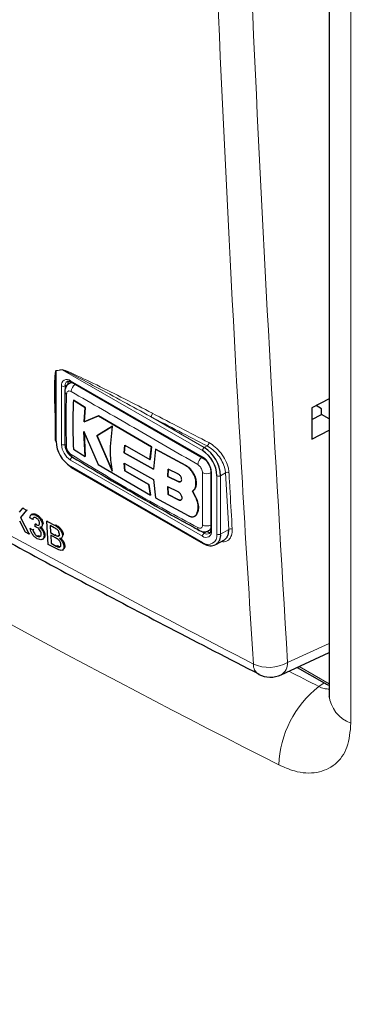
# Paper-space layout 'Blatt4' of a CAD drawing. Header units: millimetres. Extents: x 5 to 418, y 2 to 292.
# Tile 16 of 102: x 125.07 to 129.64, y 151.39 to 164.23. Entities that reach past the tile are written whole.
import ezdxf

# ---------------------------------------------------------------- set-up
doc = ezdxf.new("R2010")
doc.units = ezdxf.units.MM

psp = doc.layouts.new('Blatt4')

# ---------------------------------------------------------------- linework, layer by layer
at = {"color": 7, "linetype": 'Continuous', "lineweight": 25}
for p, q in [((129.1, 183.018), (129.1, 155.418)), ((125.74, 159.503), (125.715, 159.489)), ((125.736, 159.507), (127.457, 158.514)), ((125.531, 159.26), (125.531, 158.746)), ((125.766, 159.268), (125.767, 159.269)), ((125.919, 159.172), (125.766, 159.268)), ((125.767, 159.269), (125.92, 159.173)), ((125.908, 158.987), (125.919, 159.172)), ((125.92, 159.173), (125.909, 158.988)), ((125.919, 159.172), (125.92, 159.173)), ((129.1, 159.286), (128.875, 159.169)), ((128.875, 159.169), (128.875, 158.76)), ((129.003, 159.158), (128.933, 159.2)), ((126.094, 159.064), (125.908, 158.987)), ((125.909, 158.988), (126.095, 159.064)), ((126.784, 158.659), (126.094, 159.064)), ((126.094, 159.064), (126.095, 159.064)), ((126.095, 159.064), (126.786, 158.66)), ((128.875, 159.015), (129.003, 159.081)), ((129.003, 159.081), (129.003, 159.158)), ((129.1, 159.025), (129.003, 159.081)), ((125.908, 158.987), (125.909, 158.988)), ((126.276, 158.929), (126.073, 158.806)), ((126.075, 158.807), (126.278, 158.93)), ((125.905, 158.86), (126.088, 158.43)), ((125.919, 158.535), (125.905, 158.86)), ((125.906, 158.86), (125.92, 158.535)), ((126.073, 158.806), (126.075, 158.807)), ((126.073, 158.806), (126.274, 158.342)), ((126.276, 158.342), (126.075, 158.807)), ((128.875, 158.76), (129.1, 158.878)), ((125.655, 158.696), (125.655, 158.697)), ((126.428, 158.581), (126.436, 158.682)), ((126.437, 158.683), (126.429, 158.581)), ((126.436, 158.682), (126.765, 158.497)), ((126.765, 158.497), (126.784, 158.659)), ((126.786, 158.66), (126.766, 158.497)), ((126.784, 158.659), (126.786, 158.66)), ((125.766, 158.631), (125.919, 158.535)), ((125.919, 158.535), (125.92, 158.535)), ((126.81, 158.368), (126.428, 158.581)), ((126.428, 158.581), (126.429, 158.581)), ((126.429, 158.581), (126.811, 158.369)), ((126.836, 158.631), (126.81, 158.368)), ((127.232, 158.416), (126.836, 158.631)), ((126.836, 158.631), (126.837, 158.631)), ((126.837, 158.631), (127.233, 158.417)), ((125.736, 158.391), (127.457, 157.398)), ((126.088, 158.43), (126.771, 158.029)), ((126.427, 158.449), (126.81, 158.236)), ((126.436, 158.347), (126.427, 158.449)), ((126.428, 158.449), (126.437, 158.347)), ((126.765, 158.497), (126.766, 158.497)), ((126.751, 158.169), (126.436, 158.347)), ((126.436, 158.347), (126.437, 158.347)), ((126.437, 158.347), (126.752, 158.169)), ((127.003, 158.37), (126.998, 158.274)), ((126.998, 158.274), (126.999, 158.275)), ((126.998, 158.274), (127.133, 158.207)), ((126.999, 158.275), (127.004, 158.371)), ((127.134, 158.207), (126.999, 158.275)), ((127.137, 158.302), (127.003, 158.37)), ((127.558, 158.338), (127.558, 157.576)), ((126.771, 158.029), (126.751, 158.169)), ((126.751, 158.169), (126.752, 158.169)), ((126.752, 158.169), (126.772, 158.03)), ((126.81, 158.236), (126.835, 157.993)), ((126.997, 158.14), (127.003, 158.037)), ((127.133, 158.073), (126.997, 158.14)), ((127.004, 158.037), (126.998, 158.141)), ((127.365, 158.188), (127.366, 158.188)), ((126.771, 158.029), (126.772, 158.03)), ((127.003, 158.037), (127.137, 157.968)), ((127.003, 158.037), (127.004, 158.037)), ((127.138, 157.969), (127.004, 158.037)), ((127.363, 158.001), (127.318, 158.081)), ((127.319, 158.082), (127.32, 158.082)), ((127.32, 158.082), (127.364, 158.001)), ((126.835, 157.993), (127.261, 157.764)), ((127.363, 158.001), (127.364, 158.001)), ((125.065, 157.808), (125.109, 157.858)), ((125.157, 157.832), (125.076, 157.74)), ((125.076, 157.74), (125.087, 157.748)), ((125.109, 157.858), (125.12, 157.866)), ((125.109, 157.858), (125.157, 157.832)), ((125.157, 157.832), (125.168, 157.84)), ((125.229, 157.781), (125.217, 157.772)), ((125.277, 157.767), (125.288, 157.775)), ((127.35, 157.756), (127.351, 157.757)), ((127.376, 157.787), (127.378, 157.788)), ((125.141, 157.548), (125.067, 157.691)), ((125.076, 157.74), (125.189, 157.523)), ((125.236, 157.711), (125.2, 157.734)), ((125.236, 157.711), (125.247, 157.719)), ((125.269, 157.618), (125.27, 157.651)), ((125.27, 157.651), (125.281, 157.659)), ((125.276, 157.648), (125.286, 157.656)), ((125.348, 157.613), (125.36, 157.621)), ((125.361, 157.648), (125.372, 157.655)), ((125.422, 157.69), (125.433, 157.697)), ((125.439, 157.388), (125.422, 157.69)), ((125.422, 157.69), (125.527, 157.633)), ((125.517, 157.605), (125.463, 157.634)), ((125.463, 157.634), (125.469, 157.541)), ((125.189, 157.523), (125.141, 157.548)), ((125.189, 157.523), (125.2, 157.53)), ((125.204, 157.593), (125.215, 157.601)), ((125.204, 157.593), (125.24, 157.578)), ((125.24, 157.578), (125.251, 157.585)), ((125.296, 157.495), (125.307, 157.503)), ((125.384, 157.506), (125.394, 157.514)), ((125.469, 157.541), (125.48, 157.549)), ((125.469, 157.541), (125.526, 157.51)), ((125.532, 157.473), (125.471, 157.506)), ((125.471, 157.506), (125.477, 157.402)), ((125.56, 157.495), (125.571, 157.503)), ((125.624, 157.505), (125.635, 157.513)), ((127.531, 157.567), (127.557, 157.582)), ((125.364, 157.454), (125.376, 157.463)), ((125.544, 157.332), (125.439, 157.388)), ((125.477, 157.402), (125.488, 157.409)), ((125.477, 157.402), (125.543, 157.366)), ((125.567, 157.355), (125.578, 157.362)), ((125.609, 157.468), (125.621, 157.477)), ((125.643, 157.362), (125.654, 157.37)), ((127.623, 157.384), (127.735, 157.449)), ((125.624, 157.314), (125.637, 157.323)), ((128.474, 155.686), (129.1, 155.975)), ((128.684, 155.783), (129.034, 155.58))]:
    psp.add_line(p, q, dxfattribs=at)
at = {"color": 7, "linetype": 'Continuous', "lineweight": 18}
for p, q in [((129.385, 182.656), (129.385, 155.056)), ((125.622, 159.666), (125.541, 159.653)), ((125.541, 159.653), (125.541, 158.733)), ((127.45, 158.611), (125.622, 159.666)), ((125.611, 158.692), (125.611, 159.454)), ((125.694, 159.475), (125.658, 159.454)), ((125.658, 159.454), (125.658, 158.692)), ((125.729, 159.522), (127.45, 158.529)), ((126.773, 159.055), (127.473, 158.651)), ((127.473, 158.651), (127.51, 158.672)), ((127.45, 157.495), (125.729, 158.488)), ((125.729, 158.406), (127.45, 157.413)), ((127.232, 158.416), (127.233, 158.417)), ((127.568, 158.325), (127.568, 157.563)), ((127.638, 157.522), (127.638, 158.284)), ((127.75, 158.321), (127.686, 158.284)), ((127.686, 158.284), (127.686, 157.522)), ((127.791, 157.583), (127.75, 158.321)), ((127.133, 158.207), (127.134, 158.207)), ((127.137, 157.968), (127.138, 157.969)), ((125.527, 157.633), (125.538, 157.641)), ((125.526, 157.51), (125.538, 157.518)), ((127.433, 157.559), (127.473, 157.535)), ((127.509, 157.556), (127.473, 157.535)), ((127.686, 157.522), (127.791, 157.583)), ((125.543, 157.366), (125.554, 157.374)), ((128.558, 155.845), (129.1, 156.096)), ((128.709, 155.794), (129.1, 155.568)), ((128.967, 155.533), (129.034, 155.58))]:
    psp.add_line(p, q, dxfattribs=at)
for centre, radius, start, end in [((125.504, 159.637), 0.0394, 22.6547, 26.0853), ((125.585, 159.65), 0.0395, 22.968, 26.4077), ((125.683, 159.466), 0.0728, 50.7967, 189.214), ((125.635, 159.5), 0.0512, 242.6097, 297.3903), ((125.726, 159.461), 0.0677, 127.2774, 185.4814), ((125.745, 159.52), 0.016, 172.7442, 235.9436), ((125.866, 159.372), 0.128, 125.9042, 175.5829), ((125.695, 159.383), 0.0402, 185.4723, 243.6173), ((126.743, 159.099), 0.0531, 305.3773, 359.8199), ((204.289, 307.23), 167.226, 242.38409, 242.66853), ((204.296, 307.243), 167.192, 242.38409, 242.66853), ((125.867, 158.704), 0.256, 182.6055, 237.3945), ((125.635, 158.738), 0.0512, 242.6097, 297.3903), ((125.696, 158.7), 0.0411, 186.4289, 242.9363), ((125.863, 158.701), 0.205, 182.6055, 237.3945), ((127.501, 158.608), 0.0512, 122.6055, 177.3945), ((127.479, 158.716), 0.0534, 305.7475, 359.8464), ((125.78, 158.486), 0.0512, 122.6055, 177.3945), ((125.778, 158.557), 0.0407, 176.9633, 235.557), ((127.523, 158.418), 0.133, 128.0591, 175.9083), ((127.312, 158.313), 0.256, 2.6055, 57.3945), ((127.466, 158.527), 0.016, 172.7016, 236.3692), ((127.508, 158.443), 0.133, 244.053, 291.9305), ((127.575, 158.34), 0.0168, 185.8575, 245.6111), ((127.662, 158.329), 0.0512, 242.6097, 297.3903), ((127.775, 158.279), 0.0491, 65.2349, 120.7657), ((127.505, 157.756), 0.128, 244.3933, 294.1897), ((127.43, 157.603), 0.0402, 176.4643, 234.483), ((127.496, 157.551), 0.0728, 230.7967, 9.214), ((127.501, 157.492), 0.0512, 122.6055, 177.3945), ((127.523, 157.503), 0.116, 230.7967, 9.214), ((127.512, 157.586), 0.0635, 232.5875, 297.5638), ((127.575, 157.578), 0.0168, 185.6948, 245.6253), ((127.662, 157.567), 0.0512, 242.6097, 297.3903), ((127.816, 157.541), 0.0491, 65.253, 120.867), ((127.466, 157.411), 0.016, 172.7442, 235.9436), ((128.261, 155.817), 0.148, 176.4011, 238.8326), ((128.317, 156.276), 0.493, 245.6558, 299.1837), ((128.391, 155.831), 0.167, 299.9621, 4.9775), ((129.805, 154.46), 1.361, 128.0022, 177.8518), ((129.524, 155.458), 0.425, 185.386, 251.0038)]:
    psp.add_arc(centre, radius, start, end, dxfattribs=at)
at = {"color": 7, "linetype": 'Continuous', "lineweight": 25}
for centre, radius, start, end in [((125.776, 159.478), 0.0825, 150.6194, 182.409), ((125.548, 158.748), 0.0168, 185.6948, 245.6253), ((125.95, 158.751), 0.41, 182.6055, 237.3945), ((127.225, 158.263), 0.461, 2.6055, 57.3945), ((127.229, 158.265), 0.41, 2.6055, 57.3945), ((125.745, 158.404), 0.016, 172.7442, 235.9436), ((127.556, 157.501), 0.131, 230.7967, 9.214), ((127.553, 157.625), 0.0824, 237.5906, 269.4202), ((127.464, 157.413), 0.0168, 245.6929, 305.6176), ((128.335, 155.988), 0.333, 242.6929, 294.8105)]:
    psp.add_arc(centre, radius, start, end, dxfattribs=at)
at = {"color": 7, "linetype": 'Continuous', "lineweight": 18}
for centre, major_axis, ratio, start_param, end_param in [((239.047, 233.571), (166.597, 7.942), 0.606525, 3.838324, 3.957849), ((239.016, 234.233), (165.763, 7.944), 0.606667, 3.95453, 3.957688), ((239.047, 222.846), (166.595, 8.047), 0.60688, 3.82384, 3.966971)]:
    psp.add_ellipse(centre, major_axis=major_axis, ratio=ratio, start_param=start_param, end_param=end_param, dxfattribs=at)
at = {"color": 7, "linetype": 'Continuous', "lineweight": 25}
psp.add_ellipse((129.034, 155.921), major_axis=(-0.209, 0.362), ratio=0.575802, start_param=2.357645, end_param=2.582303, dxfattribs=at)
at = {"color": 7, "linetype": 'Continuous', "lineweight": 18}
for points, knots in [([(128.114, 155.826), (128.103, 156.002), (128.047, 156.878), (127.827, 160.567), (127.57, 165.865), (127.436, 170.506), (127.384, 172.287)], [0, 0, 0, 0, 0.032288, 0.161438, 0.678067, 1, 1, 1, 1]), ([(127.829, 172.295), (127.912, 169.532), (128.078, 164.005), (128.398, 158.566), (128.558, 155.845)], [0, 0, 0, 0, 0.4999, 1, 1, 1, 1]), ([(114.483, 163.695), (114.631, 163.6), (115.37, 163.124), (116.717, 162.274), (118.545, 161.156), (120.405, 160.053), (122.296, 158.966), (124.212, 157.899), (126.148, 156.85), (127.458, 156.168), (128.114, 155.826)], [0, 0, 0, 0, 0.034565, 0.172831, 0.311096, 0.449399, 0.587812, 0.726262, 0.863113, 1, 1, 1, 1]), ([(125.531, 159.004), (125.526, 159.11), (125.52, 159.263), (125.52, 159.442), (125.522, 159.533), (125.525, 159.587), (125.528, 159.618), (125.532, 159.638), (125.534, 159.65), (125.538, 159.654), (125.539, 159.655), (125.54, 159.655)], [0, 0, 0, 0, 0.470485, 0.682967, 0.812238, 0.890335, 0.937214, 0.965179, 0.993268, 0.998399, 1, 1, 1, 1]), ([(125.541, 159.653), (125.54, 159.652), (125.54, 159.652), (125.539, 159.648), (125.538, 159.642), (125.536, 159.63), (125.535, 159.616), (125.535, 159.605), (125.534, 159.6)], [0, 0, 0, 0, 0.0139573, 0.06563, 0.2252679, 0.3862743, 0.7150912, 1, 1, 1, 1]), ([(125.54, 159.655), (125.553, 159.657), (125.58, 159.661), (125.607, 159.666), (125.621, 159.668)], [0, 0, 0, 0, 0.488773, 1, 1, 1, 1]), ([(125.621, 159.668), (125.629, 159.666), (125.664, 159.659), (125.815, 159.588), (126.196, 159.411), (126.553, 159.225), (126.796, 159.099)], [0, 0, 0, 0, 0.021746, 0.094659, 0.385877, 1, 1, 1, 1]), ([(126.773, 159.055), (126.537, 159.185), (126.187, 159.377), (125.813, 159.572), (125.665, 159.649), (125.63, 159.663), (125.622, 159.666)], [0, 0, 0, 0, 0.614896, 0.90624, 0.97887, 1, 1, 1, 1]), ([(125.715, 159.489), (125.716, 159.489), (125.719, 159.491), (125.725, 159.493), (125.735, 159.496), (125.745, 159.497), (125.753, 159.496), (125.756, 159.495)], [0, 0, 0, 0, 0.05755, 0.261644, 0.497476, 0.786001, 1, 1, 1, 1]), ([(125.678, 159.347), (125.675, 159.258), (125.669, 159.03), (125.674, 158.803), (125.678, 158.663)], [0, 0, 0, 0, 0.389871, 1, 1, 1, 1]), ([(125.738, 159.381), (125.731, 159.384), (125.718, 159.39), (125.7, 159.389), (125.687, 159.379), (125.679, 159.364), (125.678, 159.352), (125.678, 159.347)], [0, 0, 0, 0, 0.2133959, 0.4285917, 0.6443188, 0.859268, 1, 1, 1, 1]), ([(127.39, 158.428), (127.111, 158.59), (126.552, 158.914), (126.009, 159.226), (125.738, 159.381)], [0, 0, 0, 0, 0.499895, 1, 1, 1, 1]), ([(126.5, 159.066), (126.538, 159.043), (126.613, 158.998), (126.691, 158.955), (126.73, 158.933)], [0, 0, 0, 0, 0.500059, 1, 1, 1, 1]), ([(125.678, 158.663), (125.678, 158.655), (125.68, 158.639), (125.691, 158.613), (125.706, 158.588), (125.723, 158.57), (125.733, 158.563), (125.738, 158.56)], [0, 0, 0, 0, 0.213847, 0.429203, 0.644917, 0.859644, 1, 1, 1, 1]), ([(127.75, 158.321), (127.748, 158.339), (127.742, 158.384), (127.711, 158.464), (127.657, 158.55), (127.587, 158.626), (127.535, 158.657), (127.51, 158.672)], [0, 0, 0, 0, 0.139387, 0.354958, 0.570297, 0.785163, 1, 1, 1, 1]), ([(127.532, 158.716), (127.56, 158.698), (127.617, 158.663), (127.694, 158.579), (127.754, 158.483), (127.788, 158.394), (127.793, 158.343), (127.795, 158.323)], [0, 0, 0, 0, 0.214859, 0.429705, 0.645015, 0.860585, 1, 1, 1, 1]), ([(125.738, 158.56), (126.009, 158.393), (126.552, 158.06), (127.111, 157.757), (127.39, 157.606)], [0, 0, 0, 0, 0.499895, 1, 1, 1, 1]), ([(127.45, 158.324), (127.449, 158.332), (127.448, 158.348), (127.438, 158.375), (127.422, 158.399), (127.406, 158.417), (127.394, 158.425), (127.39, 158.428)], [0, 0, 0, 0, 0.213845, 0.429199, 0.644913, 0.859643, 1, 1, 1, 1]), ([(127.45, 157.64), (127.45, 157.728), (127.45, 157.952), (127.45, 158.183), (127.45, 158.324)], [0, 0, 0, 0, 0.389872, 1, 1, 1, 1]), ([(127.795, 158.323), (127.796, 158.306), (127.801, 158.218), (127.815, 157.972), (127.828, 157.743), (127.837, 157.585)], [0, 0, 0, 0, 0.071295, 0.356473, 1, 1, 1, 1]), ([(127.39, 157.606), (127.397, 157.603), (127.41, 157.597), (127.428, 157.599), (127.442, 157.608), (127.449, 157.623), (127.45, 157.636), (127.45, 157.64)], [0, 0, 0, 0, 0.213395, 0.428589, 0.644315, 0.859265, 1, 1, 1, 1]), ([(127.558, 157.599), (127.558, 157.598), (127.556, 157.595), (127.553, 157.589), (127.549, 157.582), (127.543, 157.576), (127.538, 157.571), (127.533, 157.568), (127.531, 157.567)], [0, 0, 0, 0, 0.057905, 0.258729, 0.461462, 0.59656, 0.844054, 1, 1, 1, 1]), ([(127.837, 157.585), (127.836, 157.557), (127.833, 157.5), (127.795, 157.445), (127.746, 157.418), (127.707, 157.423), (127.694, 157.425)], [0, 0, 0, 0, 0.284595, 0.569208, 0.853206, 1, 1, 1, 1]), ([(128.967, 155.533), (128.978, 155.528), (129.001, 155.517), (129.042, 155.505), (129.075, 155.5), (129.096, 155.501), (129.1, 155.501)], [0, 0, 0, 0, 0.253254, 0.509595, 0.903159, 1, 1, 1, 1]), ([(129.385, 155.056), (129.375, 154.946), (129.354, 154.726), (129.19, 154.502), (128.95, 154.393), (128.686, 154.405), (128.513, 154.481), (128.445, 154.511)], [0, 0, 0, 0, 0.2149749, 0.4301741, 0.645678, 0.861227, 1, 1, 1, 1])]:
    psp.add_open_spline(points, degree=3, knots=knots, dxfattribs=at)
at = {"color": 7, "linetype": 'Continuous', "lineweight": 25}
for points, knots in [([(114.553, 163.562), (114.584, 163.541), (115.26, 163.098), (116.616, 162.247), (118.623, 161.014), (120.67, 159.803), (122.749, 158.613), (124.865, 157.445), (126.676, 156.472), (127.797, 155.896), (128.187, 155.695)], [0, 0, 0, 0, 0.0073156, 0.1597915, 0.3120799, 0.4641284, 0.6158325, 0.7672972, 0.9190111, 1, 1, 1, 1]), ([(125.534, 159.6), (125.534, 159.595), (125.533, 159.573), (125.532, 159.521), (125.531, 159.427), (125.531, 159.337), (125.531, 159.276), (125.532, 159.264)], [0, 0, 0, 0, 0.045541, 0.201899, 0.461368, 0.888472, 1, 1, 1, 1]), ([(125.716, 159.487), (125.706, 159.481), (125.685, 159.469), (125.665, 159.434), (125.655, 159.403), (125.657, 159.384), (125.657, 159.379)], [0, 0, 0, 0, 0.252796, 0.57186, 0.893828, 1, 1, 1, 1]), ([(125.686, 159.514), (125.689, 159.515), (125.695, 159.52), (125.713, 159.519), (125.73, 159.51), (125.736, 159.507)], [0, 0, 0, 0, 0.290447, 0.725469, 1, 1, 1, 1]), ([(125.656, 159.379), (125.655, 159.324), (125.651, 159.094), (125.655, 158.868), (125.657, 158.698)], [0, 0, 0, 0, 0.243254, 1, 1, 1, 1]), ([(125.766, 159.268), (125.763, 159.182), (125.755, 158.966), (125.762, 158.757), (125.766, 158.631)], [0, 0, 0, 0, 0.394464, 1, 1, 1, 1]), ([(126.274, 158.342), (126.264, 158.419), (126.239, 158.6), (126.263, 158.809), (126.276, 158.929)], [0, 0, 0, 0, 0.427268, 1, 1, 1, 1]), ([(125.658, 158.696), (125.657, 158.687), (125.656, 158.66), (125.674, 158.612), (125.707, 158.559), (125.74, 158.536), (125.755, 158.525)], [0, 0, 0, 0, 0.127304, 0.412419, 0.716981, 1, 1, 1, 1]), ([(125.756, 158.525), (125.903, 158.436), (126.42, 158.126), (126.973, 157.809), (127.383, 157.584), (127.408, 157.57)], [0, 0, 0, 0, 0.27245, 0.957149, 1, 1, 1, 1]), ([(127.365, 158.188), (127.364, 158.206), (127.362, 158.242), (127.339, 158.301), (127.305, 158.355), (127.267, 158.395), (127.242, 158.41), (127.232, 158.416)], [0, 0, 0, 0, 0.214509, 0.429017, 0.643582, 0.858182, 1, 1, 1, 1]), ([(127.233, 158.417), (127.248, 158.407), (127.279, 158.387), (127.319, 158.338), (127.349, 158.282), (127.365, 158.23), (127.366, 158.2), (127.366, 158.188)], [0, 0, 0, 0, 0.214476, 0.428949, 0.643502, 0.858103, 1, 1, 1, 1]), ([(127.457, 158.514), (127.466, 158.508), (127.486, 158.494), (127.516, 158.459), (127.541, 158.416), (127.556, 158.372), (127.557, 158.349), (127.558, 158.338)], [0, 0, 0, 0, 0.178594, 0.391157, 0.611318, 0.832978, 1, 1, 1, 1]), ([(127.133, 158.207), (127.138, 158.205), (127.148, 158.201), (127.161, 158.203), (127.171, 158.21), (127.178, 158.222), (127.179, 158.238), (127.175, 158.256), (127.167, 158.274), (127.155, 158.289), (127.145, 158.298), (127.138, 158.301), (127.137, 158.302)], [0, 0, 0, 0, 0.107912, 0.215821, 0.323761, 0.431549, 0.539075, 0.646323, 0.753352, 0.860272, 0.967233, 1, 1, 1, 1]), ([(127.165, 158.206), (127.165, 158.206), (127.162, 158.203), (127.153, 158.202), (127.142, 158.204), (127.136, 158.207), (127.134, 158.207)], [0, 0, 0, 0, 0.001592, 0.4315, 0.862221, 1, 1, 1, 1]), ([(127.318, 158.081), (127.32, 158.082), (127.324, 158.085), (127.331, 158.09), (127.339, 158.098), (127.345, 158.105), (127.351, 158.115), (127.356, 158.125), (127.36, 158.138), (127.363, 158.149), (127.364, 158.16), (127.365, 158.172), (127.365, 158.182), (127.365, 158.188)], [0, 0, 0, 0, 0.048149, 0.144842, 0.242919, 0.342416, 0.392405, 0.537187, 0.635274, 0.734788, 0.784787, 0.892046, 1, 1, 1, 1]), ([(127.366, 158.188), (127.366, 158.186), (127.367, 158.179), (127.366, 158.168), (127.365, 158.154), (127.363, 158.144), (127.359, 158.132), (127.355, 158.121), (127.348, 158.11), (127.343, 158.102), (127.337, 158.095), (127.33, 158.088), (127.323, 158.084), (127.32, 158.082)], [0, 0, 0, 0, 0.048049, 0.144542, 0.242421, 0.34172, 0.391609, 0.536088, 0.633963, 0.733252, 0.783135, 0.891215, 1, 1, 1, 1]), ([(127.137, 157.968), (127.142, 157.966), (127.153, 157.962), (127.168, 157.963), (127.178, 157.971), (127.184, 157.984), (127.184, 158.001), (127.179, 158.021), (127.169, 158.04), (127.155, 158.058), (127.142, 158.068), (127.135, 158.072), (127.133, 158.073)], [0, 0, 0, 0, 0.107231, 0.21447, 0.32152, 0.428468, 0.535456, 0.6426, 0.749981, 0.857628, 0.96549, 1, 1, 1, 1]), ([(127.172, 157.967), (127.172, 157.967), (127.169, 157.963), (127.159, 157.963), (127.147, 157.965), (127.14, 157.968), (127.138, 157.969)], [0, 0, 0, 0, 0.012533, 0.440497, 0.868653, 1, 1, 1, 1]), ([(127.376, 157.787), (127.384, 157.807), (127.398, 157.845), (127.393, 157.922), (127.373, 157.975), (127.363, 158.001)], [0, 0, 0, 0, 0.340601, 0.681212, 1, 1, 1, 1]), ([(127.364, 158.001), (127.375, 157.974), (127.395, 157.919), (127.399, 157.843), (127.385, 157.806), (127.378, 157.788)], [0, 0, 0, 0, 0.3406789, 0.6813738, 1, 1, 1, 1]), ([(125.2, 157.734), (125.202, 157.744), (125.206, 157.765), (125.225, 157.78), (125.251, 157.78), (125.268, 157.771), (125.277, 157.767)], [0, 0, 0, 0, 0.280253, 0.559523, 0.779592, 1, 1, 1, 1]), ([(125.231, 157.779), (125.234, 157.781), (125.241, 157.789), (125.263, 157.787), (125.28, 157.779), (125.289, 157.775)], [0, 0, 0, 0, 0.2211412, 0.6102718, 1, 1, 1, 1]), ([(125.277, 157.767), (125.288, 157.76), (125.311, 157.746), (125.339, 157.713), (125.357, 157.678), (125.36, 157.658), (125.361, 157.648)], [0, 0, 0, 0, 0.280184, 0.559855, 0.78, 1, 1, 1, 1]), ([(125.289, 157.775), (125.3, 157.768), (125.322, 157.754), (125.35, 157.721), (125.368, 157.686), (125.371, 157.666), (125.373, 157.656)], [0, 0, 0, 0, 0.2801842, 0.5598553, 0.7799999, 1, 1, 1, 1]), ([(127.261, 157.764), (127.262, 157.763), (127.268, 157.76), (127.277, 157.756), (127.287, 157.752), (127.296, 157.75), (127.307, 157.748), (127.32, 157.747), (127.332, 157.749), (127.342, 157.752), (127.35, 157.756), (127.358, 157.762), (127.363, 157.767), (127.368, 157.772), (127.372, 157.779), (127.375, 157.784), (127.376, 157.787)], [0, 0, 0, 0, 0.034991, 0.105261, 0.17654, 0.248852, 0.285183, 0.426115, 0.533863, 0.570193, 0.675425, 0.746714, 0.819037, 0.855373, 0.927488, 1, 1, 1, 1]), ([(127.378, 157.788), (127.377, 157.787), (127.375, 157.782), (127.371, 157.776), (127.366, 157.769), (127.36, 157.764), (127.355, 157.76), (127.352, 157.758), (127.35, 157.757)], [0, 0, 0, 0, 0.1041995, 0.3134552, 0.5257149, 0.7410512, 0.8492394, 1, 1, 1, 1]), ([(125.28, 157.732), (125.274, 157.735), (125.261, 157.741), (125.246, 157.737), (125.238, 157.726), (125.237, 157.716), (125.236, 157.711)], [0, 0, 0, 0, 0.2800014, 0.5591308, 0.7793201, 1, 1, 1, 1]), ([(125.27, 157.651), (125.271, 157.651), (125.273, 157.649), (125.275, 157.648), (125.276, 157.648)], [0, 0, 0, 0, 0.560003, 1, 1, 1, 1]), ([(125.276, 157.648), (125.283, 157.645), (125.297, 157.639), (125.315, 157.638), (125.325, 157.648), (125.325, 157.66), (125.326, 157.666)], [0, 0, 0, 0, 0.28068, 0.560951, 0.780057, 1, 1, 1, 1]), ([(125.326, 157.666), (125.324, 157.673), (125.322, 157.687), (125.31, 157.708), (125.295, 157.723), (125.285, 157.729), (125.28, 157.732)], [0, 0, 0, 0, 0.27946, 0.558952, 0.779255, 1, 1, 1, 1]), ([(125.361, 157.648), (125.361, 157.641), (125.361, 157.627), (125.35, 157.611), (125.335, 157.609), (125.327, 157.609)], [0, 0, 0, 0, 0.280496, 0.561003, 1, 1, 1, 1]), ([(125.527, 157.633), (125.539, 157.626), (125.564, 157.612), (125.597, 157.578), (125.618, 157.539), (125.622, 157.516), (125.624, 157.505)], [0, 0, 0, 0, 0.281116, 0.560026, 0.780112, 1, 1, 1, 1]), ([(125.538, 157.641), (125.551, 157.634), (125.575, 157.62), (125.609, 157.586), (125.63, 157.547), (125.633, 157.524), (125.635, 157.513)], [0, 0, 0, 0, 0.281116, 0.560026, 0.780112, 1, 1, 1, 1]), ([(125.296, 157.461), (125.284, 157.469), (125.26, 157.484), (125.23, 157.522), (125.211, 157.56), (125.206, 157.582), (125.204, 157.593)], [0, 0, 0, 0, 0.279911, 0.559249, 0.779476, 1, 1, 1, 1]), ([(125.24, 157.578), (125.242, 157.569), (125.247, 157.551), (125.26, 157.525), (125.278, 157.506), (125.29, 157.499), (125.296, 157.495)], [0, 0, 0, 0, 0.2808811, 0.5600727, 0.7796532, 1, 1, 1, 1]), ([(125.292, 157.61), (125.287, 157.612), (125.279, 157.616), (125.272, 157.618), (125.269, 157.618)], [0, 0, 0, 0, 0.559772, 1, 1, 1, 1]), ([(125.348, 157.526), (125.346, 157.534), (125.344, 157.552), (125.328, 157.578), (125.31, 157.599), (125.298, 157.606), (125.292, 157.61)], [0, 0, 0, 0, 0.279747, 0.559171, 0.779444, 1, 1, 1, 1]), ([(125.296, 157.495), (125.304, 157.492), (125.32, 157.484), (125.338, 157.491), (125.347, 157.505), (125.347, 157.519), (125.348, 157.526)], [0, 0, 0, 0, 0.279883, 0.558993, 0.779319, 1, 1, 1, 1]), ([(125.384, 157.506), (125.383, 157.492), (125.381, 157.465), (125.357, 157.448), (125.328, 157.447), (125.307, 157.456), (125.296, 157.461)], [0, 0, 0, 0, 0.2794007, 0.5590642, 0.7793783, 1, 1, 1, 1]), ([(125.307, 157.503), (125.315, 157.499), (125.331, 157.492), (125.342, 157.498), (125.346, 157.5)], [0, 0, 0, 0, 0.542426, 1, 1, 1, 1]), ([(125.327, 157.609), (125.335, 157.601), (125.352, 157.586), (125.371, 157.557), (125.381, 157.529), (125.383, 157.514), (125.384, 157.506)], [0, 0, 0, 0, 0.279807, 0.559185, 0.779408, 1, 1, 1, 1]), ([(125.349, 157.606), (125.354, 157.601), (125.367, 157.59), (125.382, 157.564), (125.392, 157.537), (125.394, 157.522), (125.395, 157.514)], [0, 0, 0, 0, 0.176256, 0.495804, 0.747691, 1, 1, 1, 1]), ([(125.395, 157.514), (125.395, 157.5), (125.394, 157.477), (125.38, 157.469), (125.375, 157.466)], [0, 0, 0, 0, 0.627082, 1, 1, 1, 1]), ([(125.585, 157.523), (125.583, 157.531), (125.581, 157.544), (125.572, 157.563), (125.552, 157.587), (125.532, 157.597), (125.517, 157.605)], [0, 0, 0, 0, 0.249512, 0.375019, 0.500244, 1, 1, 1, 1]), ([(125.526, 157.51), (125.533, 157.506), (125.544, 157.5), (125.555, 157.497), (125.56, 157.495)], [0, 0, 0, 0, 0.560393, 1, 1, 1, 1]), ([(125.56, 157.495), (125.564, 157.495), (125.573, 157.494), (125.584, 157.502), (125.584, 157.515), (125.585, 157.523)], [0, 0, 0, 0, 0.280869, 0.561063, 1, 1, 1, 1]), ([(125.571, 157.503), (125.576, 157.502), (125.583, 157.501), (125.586, 157.505), (125.588, 157.506)], [0, 0, 0, 0, 0.692528, 1, 1, 1, 1]), ([(125.624, 157.505), (125.624, 157.498), (125.623, 157.483), (125.611, 157.466), (125.595, 157.464), (125.586, 157.463)], [0, 0, 0, 0, 0.280336, 0.5608, 1, 1, 1, 1]), ([(127.408, 157.572), (127.416, 157.567), (127.437, 157.554), (127.477, 157.55), (127.512, 157.555), (127.527, 157.566), (127.53, 157.568)], [0, 0, 0, 0, 0.211439, 0.573531, 0.908674, 1, 1, 1, 1]), ([(127.558, 157.576), (127.557, 157.567), (127.555, 157.547), (127.548, 157.533), (127.542, 157.531), (127.54, 157.53)], [0, 0, 0, 0, 0.370052, 0.797059, 1, 1, 1, 1]), ([(127.735, 157.45), (127.739, 157.452), (127.744, 157.455), (127.755, 157.463), (127.764, 157.474), (127.774, 157.489), (127.779, 157.501), (127.783, 157.511), (127.786, 157.521), (127.789, 157.535), (127.791, 157.553), (127.792, 157.569), (127.791, 157.579), (127.791, 157.583)], [0, 0, 0, 0, 0.087228, 0.141778, 0.300084, 0.407339, 0.516158, 0.570831, 0.62349, 0.72924, 0.836508, 0.945328, 1, 1, 1, 1]), ([(125.603, 157.384), (125.602, 157.393), (125.6, 157.407), (125.59, 157.426), (125.57, 157.453), (125.549, 157.464), (125.532, 157.473)], [0, 0, 0, 0, 0.249802, 0.375546, 0.501154, 1, 1, 1, 1]), ([(125.543, 157.366), (125.548, 157.364), (125.556, 157.359), (125.563, 157.356), (125.567, 157.355)], [0, 0, 0, 0, 0.560099, 1, 1, 1, 1]), ([(125.643, 157.362), (125.642, 157.353), (125.642, 157.334), (125.63, 157.314), (125.599, 157.305), (125.567, 157.32), (125.544, 157.332)], [0, 0, 0, 0, 0.187143, 0.374319, 0.560786, 1, 1, 1, 1]), ([(125.554, 157.374), (125.559, 157.372), (125.567, 157.367), (125.575, 157.364), (125.578, 157.362)], [0, 0, 0, 0, 0.560099, 1, 1, 1, 1]), ([(125.567, 157.355), (125.573, 157.353), (125.585, 157.35), (125.597, 157.356), (125.603, 157.369), (125.603, 157.379), (125.603, 157.384)], [0, 0, 0, 0, 0.28029, 0.559018, 0.779402, 1, 1, 1, 1]), ([(125.578, 157.362), (125.585, 157.361), (125.595, 157.357), (125.601, 157.362), (125.604, 157.364)], [0, 0, 0, 0, 0.618149, 1, 1, 1, 1]), ([(125.586, 157.463), (125.594, 157.455), (125.611, 157.44), (125.629, 157.412), (125.64, 157.385), (125.642, 157.37), (125.643, 157.362)], [0, 0, 0, 0, 0.280211, 0.55967, 0.779709, 1, 1, 1, 1]), ([(125.609, 157.459), (125.613, 157.455), (125.626, 157.443), (125.64, 157.42), (125.651, 157.393), (125.653, 157.378), (125.654, 157.37)], [0, 0, 0, 0, 0.16189, 0.487287, 0.743497, 1, 1, 1, 1]), ([(125.654, 157.37), (125.654, 157.361), (125.653, 157.343), (125.646, 157.326), (125.638, 157.324), (125.637, 157.324)], [0, 0, 0, 0, 0.4670625, 0.9342082, 1, 1, 1, 1]), ([(129.099, 155.423), (129.099, 155.412), (129.099, 155.392), (129.1, 155.397), (129.1, 155.399)], [0, 0, 0, 0, 0.527525, 1, 1, 1, 1])]:
    psp.add_open_spline(points, degree=3, knots=knots, dxfattribs=at)

doc.saveas('drawing.dxf')
